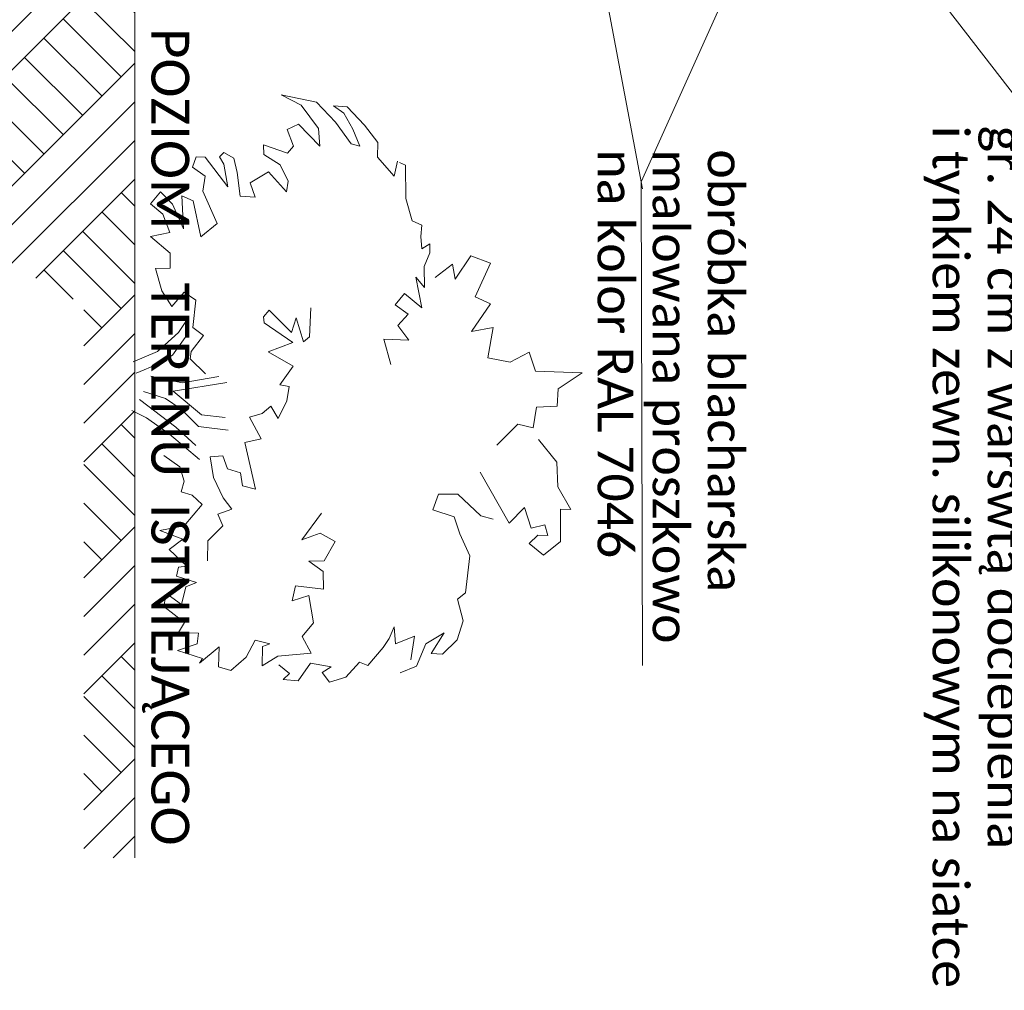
# Model space of a CAD drawing. Header units: centimetres. Extents: x 36226 to 898353716, y 11794 to 57421.
# Tile 2 of 14: x 36736 to 37204, y 56254 to 56716. Entities that reach past the tile are written whole.
import ezdxf

# ---------------------------------------------------------------- set-up
doc = ezdxf.new("R2010")
doc.units = ezdxf.units.CM
doc.header["$MEASUREMENT"] = 0
for name, color, linetype in [('320-Rynny', 7, 'Continuous'), ('810-PZT', 7, 'Continuous'), ('__PROJEKTOWANE', 7, 'Continuous'), ('MF_SCIANY_KONSTR', 7, 'Continuous')]:
    doc.layers.add(name, color=color, linetype=linetype)
doc.styles.add('GENERATED_STYLE_4', font='calibril.ttf')

# ---------------------------------------------------------------- blocks, each defined once
blk = doc.blocks.new('Widok krzaków 2 12')
at = {"layer": '320-Rynny', "color": 9, "linetype": 'Continuous', "lineweight": 5, "true_color": 0xbcbcbc}
for p, q in [((-12.3, 192.81), (-11.93, 215.03)), ((-11.93, 215.03), (-4.03, 203.69)), ((42.55, 204.5), (53.21, 210.91)), ((53.21, 210.91), (53.08, 205.95)), ((53.08, 205.95), (68.48, 206.31)), ((68.48, 206.31), (75.24, 198.32)), ((-4.03, 203.69), (4.24, 203.38)), ((4.24, 203.38), (4.78, 193.6)), ((20.25, 194.9), (30.81, 203.8)), ((30.81, 203.8), (42.55, 204.5)), ((65.79, 200.14), (60.71, 198.68)), ((60.71, 198.68), (62.52, 192.15)), ((65.79, 195.42), (65.79, 200.14)), ((75.24, 198.32), (69.79, 191.42)), ((-21.29, 189.57), (-12.3, 192.81)), ((4.78, 193.6), (14.75, 192.23)), ((14.75, 192.23), (13.13, 184.88)), ((62.52, 192.15), (52.72, 188.88)), ((69.79, 191.42), (65.79, 195.42)), ((-16.27, 180.57), (-21.29, 189.57)), ((52.72, 188.88), (60.35, 181.61)), ((13.13, 184.88), (23.3, 175.08)), ((-18.1, 169.99), (-16.27, 180.57)), ((60.35, 181.61), (36.37, 167.45)), ((58.53, 173.99), (57.08, 168.18)), ((-66.41, 160.91), (-63.14, 170.36)), ((-63.14, 170.36), (-47.03, 163.41)), ((-47.03, 163.41), (-43.89, 170.73)), ((-43.89, 170.73), (-30.45, 162)), ((-30.45, 162), (-32.63, 172.17)), ((-32.63, 172.17), (-18.1, 169.99)), ((57.08, 168.18), (46.91, 156.92)), ((-55.3, 153.68), (-66.41, 160.91)), ((65.79, 158.37), (76.23, 163.2)), ((76.23, 163.2), (93.81, 161.63)), ((93.81, 161.63), (96.84, 157.86)), ((96.84, 157.86), (107.2, 160.69)), ((107.2, 160.69), (116.27, 158.1)), ((46.91, 156.92), (47.24, 147.71)), ((54.67, 145.31), (57.8, 155.47)), ((57.8, 155.47), (65.79, 158.37)), ((116.27, 158.1), (123.21, 151.27)), ((-62.41, 152.2), (-55.3, 153.68)), ((-55.82, 144.16), (-62.41, 152.2)), ((123, 145.83), (113.06, 151.79)), ((113.06, 151.79), (118.39, 143.26)), ((123.21, 151.27), (123, 145.83)), ((47.24, 147.71), (54.67, 145.31)), ((-71.73, 141.23), (-67.49, 141.44)), ((-69.32, 137.56), (-71.73, 141.23)), ((-67.49, 141.44), (-60.96, 138.76)), ((118.39, 143.26), (129.17, 138.92)), ((-82.51, 132.65), (-80.57, 137.31)), ((-80.57, 137.31), (-75.13, 136.94)), ((-75.13, 136.94), (-69.32, 137.56)), ((-60.96, 138.76), (-50.91, 139.13)), ((-50.91, 139.13), (-55.82, 134.95)), ((-55.82, 134.95), (-41.35, 138.03)), ((-41.35, 138.03), (-47.89, 129.68)), ((126.17, 136.19), (114.94, 137.67)), ((114.94, 137.67), (118.71, 128.77)), ((129.17, 138.92), (132.53, 131.24)), ((-93.18, 129.51), (-82.51, 132.65)), ((-42.44, 125.32), (-38.14, 131.6)), ((-38.14, 131.6), (-32.7, 126.89)), ((-32.7, 126.89), (-25.73, 132.22)), ((-25.73, 132.22), (-26.09, 120.24)), ((-110.13, 126.05), (-108.98, 128.98)), ((-108.98, 128.98), (-93.18, 129.51)), ((-47.89, 129.68), (-42.44, 125.32)), ((118.71, 128.77), (110.65, 128.04)), ((110.65, 128.04), (116.2, 125.74)), ((-112.54, 115.51), (-103.64, 123.65)), ((-103.64, 123.65), (-110.86, 125.16)), ((-26.09, 120.24), (-14.11, 123.87)), ((116.2, 125.74), (120.64, 122.92)), ((120.64, 122.92), (129.28, 115.85)), ((-127.6, 109.16), (-119.44, 115.59)), ((-119.44, 115.59), (-112.54, 115.51)), ((129.28, 115.85), (127.81, 111.82)), ((-136.18, 100.63), (-127.6, 109.16)), ((127.81, 111.82), (135.14, 105.44)), ((-125.61, 103.56), (-133.16, 99.19)), ((-117.66, 107.12), (-125.61, 103.56)), ((-118.6, 102.93), (-117.66, 107.12)), ((135.14, 105.44), (137.65, 97.8)), ((-136.51, 94.09), (-136.18, 100.63)), ((-133.16, 99.19), (-136.51, 94.09)), ((-128.75, 95.19), (-118.6, 102.93)), ((66.91, 91.94), (70.68, 99.06)), ((70.68, 99.06), (79.89, 94.04)), ((130.32, 98.43), (128.75, 88.49)), ((133.15, 94.14), (130.32, 98.43)), ((-138.07, 86.08), (-128.75, 95.19)), ((79.89, 94.04), (80.22, 86.71)), ((85.02, 93.62), (93.39, 93.93)), ((93.39, 93.93), (92.08, 80.7)), ((137.65, 97.8), (133.15, 94.14)), ((57.29, 92.26), (70.16, 83.16)), ((70.16, 83.16), (66.91, 91.94)), ((80.22, 86.71), (85.02, 93.62)), ((96.53, 87.03), (109.5, 89.64)), ((109.5, 89.64), (116.2, 84.31)), ((-141.31, 69.24), (-138.07, 86.08)), ((-125.61, 87.19), (-136.51, 78.83)), ((-127.43, 77.74), (-117.24, 87.97)), ((-117.24, 87.97), (-125.61, 87.19)), ((-40.26, 85.37), (-26.46, 85.01)), ((-26.46, 85.01), (-24.01, 82.11)), ((99.35, 79.28), (96.53, 87.03)), ((116.2, 84.31), (124.04, 88.81)), ((124.04, 88.81), (125.72, 72.9)), ((128.75, 88.49), (137.33, 82.84)), ((-24.01, 82.11), (-35.42, 78.45)), ((92.08, 80.7), (99.35, 79.28)), ((137.33, 82.84), (136.81, 75.62)), ((-136.51, 78.83), (-141.31, 69.24)), ((-124.88, 72.3), (-127.43, 77.74)), ((-116.89, 75.56), (-124.88, 72.3)), ((-113.62, 72.66), (-116.89, 75.56)), ((-28.27, 76.29), (-38.77, 65.58)), ((-35.42, 78.45), (-28.27, 76.29)), ((-32.63, 63.22), (-23.55, 77.02)), ((-23.55, 77.02), (-18.83, 65.39)), ((-18.83, 65.39), (-12.29, 77.38)), ((-12.29, 77.38), (-3.3, 71.23)), ((-3.3, 71.23), (-2.67, 75.73)), ((-2.67, 75.73), (4.24, 74.78)), ((133.88, 78.71), (129.9, 73.42)), ((136.81, 75.62), (133.88, 78.71)), ((-117.24, 61.29), (-113.62, 72.66)), ((-100.19, 73.38), (-108.03, 69.33)), ((-104.58, 63.9), (-95.1, 72.66)), ((-95.1, 72.66), (-100.19, 73.38)), ((4.24, 74.78), (12.77, 70.84)), ((12.77, 70.84), (6.96, 67.21)), ((125.72, 72.9), (130.41, 65.5)), ((-108.03, 69.33), (-112.64, 61.5)), ((-38.77, 65.58), (-35.54, 62.85)), ((6.96, 67.21), (10.52, 63.17)), ((119.96, 69.03), (118.39, 61.97)), ((121.22, 65.58), (119.96, 69.03)), ((130.41, 65.5), (121.22, 65.58)), ((-112.64, 61.5), (-117.24, 61.29)), ((-99.14, 55.32), (-104.58, 63.9)), ((-35.54, 62.85), (-32.63, 63.22)), ((10.52, 63.17), (12.4, 57.1)), ((12.4, 57.1), (22.57, 62.85)), ((22.57, 62.85), (24.39, 55.23)), ((118.39, 61.97), (126.45, 57.94)), ((-92.34, 57.83), (-99.14, 55.32)), ((-92.6, 50.61), (-92.34, 57.83)), ((24.39, 55.23), (46.54, 60.67)), ((46.54, 60.67), (45.09, 54.5)), ((126.45, 57.94), (133.04, 50.72)), ((38.92, 53.41), (37.09, 47.27)), ((45.09, 54.5), (38.92, 53.41)), ((-113.26, 42.51), (-110.72, 47.24)), ((-110.72, 47.24), (-103.82, 49.05)), ((-103.82, 49.05), (-92.6, 50.61)), ((17.31, 32.99), (18.72, 47.13)), ((37.09, 47.27), (31.02, 44.86)), ((50.9, 45.42), (56.24, 49.67)), ((56.24, 49.67), (58.75, 43.08)), ((133.04, 50.72), (131.42, 44.86)), ((-111.12, 40.41), (-113.26, 42.51)), ((-107.81, 42.51), (-111.12, 40.41)), ((-110.86, 33.56), (-96.94, 44.75)), ((-96.94, 44.75), (-107.81, 42.51)), ((-6.73, 42.18), (-3.3, 24.87)), ((0.65, 20.64), (-3.95, 46.07)), ((11.67, 34.34), (12.79, 45.65)), ((31.02, 44.86), (31.65, 38.88)), ((41.38, 40.67), (50.9, 45.42)), ((58.75, 43.08), (64.3, 45.49)), ((64.3, 45.49), (71.6, 38.52)), ((131.42, 44.86), (121.92, 45.01)), ((121.92, 45.01), (129.8, 35.76)), ((-79.48, 39.97), (-94.64, 32.83)), ((-72.95, 32.34), (-79.48, 39.97)), ((31.65, 38.88), (41.38, 40.67)), ((71.6, 38.52), (81.05, 38.52)), ((-110.97, 29.27), (-110.86, 33.56)), ((-101.86, 33.77), (-106, 27.62)), ((-94.64, 32.83), (-101.86, 33.77)), ((-26.09, 34.52), (-29.73, 29.44)), ((-18.26, 28.85), (-26.09, 34.52)), ((-14.86, 28.33), (-7.9, 35.76)), ((0.65, 20.64), (11.67, 34.34)), ((9.13, 24.57), (17.31, 32.99)), ((21.19, 19.22), (32.91, 33.77)), ((54.36, 35.55), (49.96, 30.63)), ((64.72, 27.07), (54.36, 35.55)), ((91.4, 33.56), (88.68, 24.04)), ((93.6, 28.54), (91.4, 33.56)), ((115.62, 34.92), (115.46, 25.4)), ((120.59, 34.45), (115.62, 34.92)), ((124.04, 25.21), (120.59, 34.45)), ((127.5, 37.12), (124.04, 25.21)), ((129.8, 35.76), (127.5, 37.12)), ((-106, 27.62), (-110.97, 29.27)), ((-92.34, 22.89), (-90.02, 28.35)), ((-90.02, 28.35), (-72.95, 32.34)), ((-42.8, 30.53), (-46.51, 24.87)), ((-29.73, 29.44), (-42.8, 30.53)), ((-18.26, 28.85), (-14.86, 28.33)), ((17.87, 22.18), (26.29, 31.96)), ((49.96, 30.63), (48.5, 25.4)), ((83.75, 28.75), (76.02, 20.17)), ((84.34, 24.77), (83.75, 28.75)), ((102.07, 26.65), (93.6, 28.54)), ((110.65, 28.22), (103.22, 18.23)), ((115.46, 25.4), (110.65, 28.22)), ((-76.54, 23.93), (-92.34, 22.89)), ((-88.16, 18.6), (-76.54, 23.93)), ((-46.51, 24.87), (-39.5, 19.12)), ((-27.26, 22.57), (-33.59, 26.63)), ((-16.48, 20.01), (-26.11, 26.65)), ((-3.3, 24.87), (-6.23, 9.81)), ((4.2, 17.04), (9.13, 24.57)), ((36.67, 24.46), (31.45, 16.73)), ((43.37, 26.65), (36.67, 24.46)), ((48.5, 25.4), (43.37, 26.65)), ((67.02, 15.56), (64.72, 27.07)), ((71.03, 26.63), (67.02, 15.56)), ((76.02, 20.17), (71.03, 26.63)), ((88.68, 24.04), (84.34, 24.77)), ((97.68, 20.17), (102.07, 26.65)), ((-39.5, 19.12), (-46.93, 14.31)), ((-18.05, 12.74), (-27.26, 22.57)), ((-12.09, 13.42), (-16.48, 20.01)), ((5.01, 4.69), (17.87, 22.18)), ((13.65, 8.24), (21.19, 19.22)), ((98.67, 18.91), (97.68, 20.17)), ((103.22, 18.23), (98.67, 18.91)), ((-94.01, 12.73), (-88.16, 18.6)), ((-74.76, 17.45), (-83.45, 13.99)), ((-72.58, 8.37), (-74.76, 17.45)), ((-64.96, 17.82), (-72.58, 8.37)), ((-57.71, 17.97), (-64.96, 17.82)), ((-57.39, 11.06), (-57.71, 17.97)), ((-46.93, 14.31), (-57.39, 11.06)), ((1.08, 6.56), (4.2, 17.04)), ((-88.2, 8.01), (-94.01, 12.73)), ((-83.45, 13.99), (-88.2, 8.01)), ((-12.92, 1.33), (-18.05, 12.74)), ((-7.48, 2.8), (-12.09, 13.42)), ((13.65, 8.24), (10.33, 1.08))]:
    blk.add_line(p, q, dxfattribs=at)

msp = doc.modelspace()

# ---------------------------------------------------------------- hatches: boundary and pattern name
at = {"layer": '810-PZT', "linetype": 'Continuous', "lineweight": 13}
h = msp.add_hatch(dxfattribs=at)
h.set_pattern_fill('Grunt_0002', style=0, pattern_type=2)
h.set_pattern_definition([(45, (4868174.165, 3898003.605), (-27.57716345, 27.57716345), []), (45, (4868164.97, 3898012.8), (-55.1543269, 55.1543269), []), (45, (4868155.78, 3898021.99), (-55.1543269, 55.1543269), []), (135, (4868146.588, 3898031.182), (9.192387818, 9.192387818), [38.99999857, -38.99999857])])
h.paths.add_polyline_path([(36485.49, 56788.58), (36526.06, 56788.58), (36526.06, 56806.5), (36790.33, 56805.86), (36790.33, 56317.04), (36766.07, 56317.04), (36766.07, 56579.97), (36485.49, 56737.09)])

# ---------------------------------------------------------------- linework, layer by layer
at = {"layer": '__PROJEKTOWANE', "color": 7, "linetype": 'Continuous', "lineweight": 13}
for p, q in [((37221.15, 56663.53), (37070.51, 56858.51)), ((37031.86, 56635.33), (36997.46, 56816.21)), ((37031.23, 56638.65), (37111.2, 56816.42)), ((37031.23, 56638.65), (37031.86, 56408.46))]:
    msp.add_line(p, q, dxfattribs=at)
at = {"layer": 'MF_SCIANY_KONSTR', "color": 7, "linetype": 'Continuous', "lineweight": 13}
msp.add_line((36790.33, 56317.04), (36790.33, 56807.86), dxfattribs=at)

# ---------------------------------------------------------------- block references
at = {"layer": '320-Rynny', "color": 9, "linetype": 'Continuous', "lineweight": 5, "true_color": 0xbcbcbc, "zscale": 100, "rotation": 268.8542371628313}
msp.add_blockref('Widok krzaków 2 12', (36787.94, 56540.14), dxfattribs=at)

# ---------------------------------------------------------------- texts
at = {"layer": '__PROJEKTOWANE', "color": 7, "linetype": 'Continuous', "lineweight": 13, "insert": (36793.69, 56711.79), "char_height": 18, "attachment_point": 7, "rotation": 270, "style": 'GENERATED_STYLE_4'}
msp.add_mtext('\\A1;{\\pql;\\fCalibri Light|b0|i0|c238|p34;POZIOM    TERENU  ISTNIEJĄCEGO}', dxfattribs=at)
at = {"layer": '__PROJEKTOWANE', "color": 7, "linetype": 'Continuous', "lineweight": 13, "char_height": 17, "attachment_point": 7, "rotation": 270, "style": 'GENERATED_STYLE_4'}
for s, insert, line_spacing_factor in [('\\A1;{\\pql;\\fCalibri Light|b0|i0|c238|p34;ściana murowana z bloczków \\P\\pql;\\fCalibri Light|b0|i0|c238|p34;fundamentowych betonowych \\P\\pql;\\fCalibri Light|b0|i0|c238|p34;gr. 24 cm z warswtą docieplenia \\P\\pql;\\fCalibri Light|b0|i0|c238|p34;i tynkiem zewn. silikonowym na siatce}', (37165.51, 56665.28), 0.92297), ('\\A1;{\\pql;\\fCalibri Light|b0|i0|c238|p34;obróbka blacharska \\P\\pql;\\fCalibri Light|b0|i0|c238|p34;malowana proszkowo \\P\\pql;\\fCalibri Light|b0|i0|c238|p34;na kolor RAL 7046}', (37010.25, 56654.04), 0.92482)]:
    msp.add_mtext(s, dxfattribs=dict(at, insert=insert, line_spacing_factor=line_spacing_factor))

doc.saveas('drawing.dxf')
